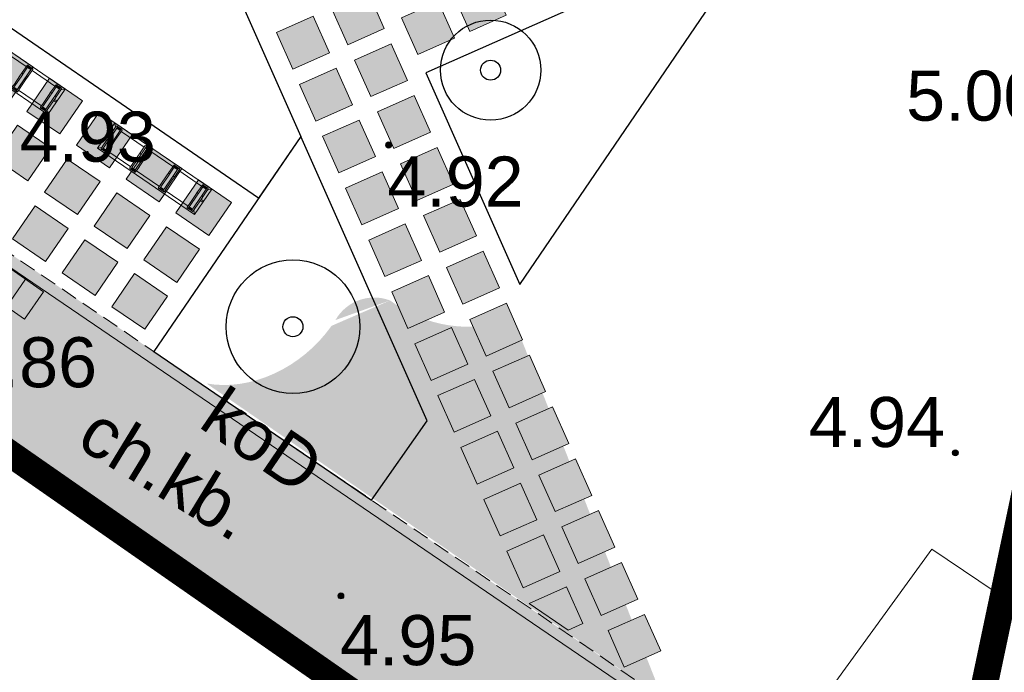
# Model space of a CAD drawing. Extents: x 5477758 to 5478333, y 5918235 to 5918502.
# Tile 53 of 130: x 5477927 to 5477942, y 5918360 to 5918370. Entities that reach past the tile are written whole.
import ezdxf
from ezdxf.enums import TextEntityAlignment as Align

# ---------------------------------------------------------------- set-up
doc = ezdxf.new("R2010")
doc.units = 0
doc.header["$LTSCALE"] = 0.25
doc.header["$PDSIZE"] = 0.75
doc.linetypes.add('budynki akt$0$DASHED', pattern=[19.05, 12.7, -6.35])
doc.linetypes.add('PRZER2-1', pattern=[3, 2, -1])
doc.layers.get('0').update_dxf_attribs({"linetype": 'CONTINUOUS', "lineweight": 13})
for name, color, linetype, lineweight in [('0_NASADZENIA NISKIE', 85, 'CONTINUOUS', 0), ('0_NAWIERZCHNIA UTWARDZONA_CHODNIK', 254, 'CONTINUOUS', 0), ('0_PROJEKTOWANE ZABAWKI', 7, 'CONTINUOUS', 0), ('A_GRANICA OPRACOWANIA', 7, 'CONTINUOUS', 0), ('GESBZO', 252, 'CONTINUOUS', 50), ('GSSKOD', 252, 'PRZER2-1', 18), ('GSSKOD_O', 252, 'PRZER2-1', 18), ('GULKPR', 252, 'CONTINUOUS', 18), ('GULKPR_O', 252, 'CONTINUOUS', 18), ('GULWPR', 252, 'CONTINUOUS', 18), ('GUPKKS', 252, 'CONTINUOUS', 18), ('GUPPRZ_O', 252, 'CONTINUOUS', 18), ('OT_Rzedna', 252, 'CONTINUOUS', 18), ('pomiar', 252, 'CONTINUOUS', 18), ('wysokosci', 252, 'CONTINUOUS', 18)]:
    doc.layers.add(name, color=color, linetype=linetype, lineweight=lineweight)
doc.layers.add('ZZ_PROJ-krzewy-pojedyczne', color=7, linetype='CONTINUOUS')
doc.layers.add('ZZ_PROJ-obrys-rabaty', color=7, linetype='CONTINUOUS')
doc.styles.add('GEO-INFO', font='arial.ttf')

# ---------------------------------------------------------------- blocks, each defined once
blk = doc.blocks.new('SUUS05')
at = {"color": 0}
blk.add_lwpolyline([(0.5, -0.25), (-0.5, -0.25), (-0.5, 0.25), (0.5, 0.25)], close=True, dxfattribs=at)
for points in [[(-0.175, -0.25), (-0.175, 0.25)], [(0.175, -0.25), (0.175, 0.25)]]:
    blk.add_lwpolyline(points, dxfattribs=at)
blk = doc.blocks.new('OTRN')
at = {"linetype": 'Continuous', "lineweight": 13}
blk.add_hatch(color=0, dxfattribs=at).paths.add_polyline_path([(0, -0.091, 1), (0, 0.091, 1)])
at = {"color": 0, "linetype": 'Continuous', "lineweight": 13}
blk.add_circle((0, 0), 0.0906, dxfattribs=at)
blk = doc.blocks.new('zw$76AF')
at = {"color": 0}
for p, q in [((-227.1, 43.6), (-226.7, 43.2)), ((-227.1, 43.6), (-227.1, -2.4)), ((-226.7, 43.2), (-227.1, 43.6)), ((-50.9, 43.6), (-227.1, 43.6)), ((-222.5, 39), (-226.7, 43.2)), ((-226.7, 43.2), (-222.5, 39)), ((-222.5, 39), (-222.2, 38.7)), ((-222.2, 38.7), (-222.5, 39)), ((-222.2, 40.6), (-222.2, 28)), ((-220, 40.6), (-220, 41.4)), ((-214, 41.4), (-220, 41.4)), ((-220, 28), (-220, 40.6)), ((-214, 39.8), (-220, 39.8)), ((-214, 38.6), (-220, 38.6)), ((-214, 41.4), (-214, 40.6)), ((-214, 40.6), (-214, 28)), ((-211.8, 28), (-211.8, 40.6)), ((-170.2, 38.6), (-211.8, 38.6)), ((-170.2, 40.6), (-170.2, 28)), ((-168, 40.6), (-168, 41.4)), ((-162, 41.4), (-168, 41.4)), ((-168, 28), (-168, 40.6)), ((-162, 39.8), (-168, 39.8)), ((-162, 38.6), (-168, 38.6)), ((-162, 41.4), (-162, 40.6)), ((-162, 40.6), (-162, 28)), ((-159.8, 28), (-159.8, 40.6)), ((-118.2, 38.6), (-159.8, 38.6)), ((-118.2, 40.6), (-118.2, 28)), ((-116, 40.6), (-116, 41.4)), ((-110, 41.4), (-116, 41.4)), ((-116, 28), (-116, 40.6)), ((-110, 39.8), (-116, 39.8)), ((-110, 38.6), (-116, 38.6)), ((-110, 41.4), (-110, 40.6)), ((-110, 40.6), (-110, 28)), ((-107.8, 28), (-107.8, 40.6)), ((-66.2, 38.6), (-107.8, 38.6)), ((-66.2, 40.6), (-66.2, 28)), ((-64, 40.6), (-64, 41.4)), ((-58, 41.4), (-64, 41.4)), ((-64, 28), (-64, 40.6)), ((-58, 39.8), (-64, 39.8)), ((-58, 38.6), (-64, 38.6)), ((-58, 41.4), (-58, 40.6)), ((-58, 40.6), (-58, 28)), ((-55.8, 28), (-55.8, 40.6)), ((-55.8, 38.7), (-55.5, 39)), ((-55.5, 39), (-55.8, 38.7)), ((-51.3, 43.2), (-55.5, 39)), ((-55.5, 39), (-51.3, 43.2)), ((-51.3, 43.2), (-50.9, 43.6)), ((-50.9, 43.6), (-51.3, 43.2)), ((-50.9, -2.4), (-50.9, 43.6)), ((-222.2, 28), (-222.2, 21.7)), ((-222.2, 6.9), (-222.2, 21.7)), ((-220, 21.7), (-220, 28)), ((-220, 6.9), (-220, 21.7)), ((-214, 28), (-214, 21.7)), ((-214, 6.9), (-214, 21.7)), ((-211.8, 21.7), (-211.8, 28)), ((-211.8, 6.9), (-211.8, 21.7)), ((-170.2, 28), (-170.2, 21.7)), ((-170.2, 6.9), (-170.2, 21.7)), ((-168, 21.7), (-168, 28)), ((-168, 6.9), (-168, 21.7)), ((-162, 28), (-162, 21.7)), ((-162, 6.9), (-162, 21.7)), ((-159.8, 21.7), (-159.8, 28)), ((-159.8, 6.9), (-159.8, 21.7)), ((-118.2, 28), (-118.2, 21.7)), ((-118.2, 6.9), (-118.2, 21.7)), ((-116, 21.7), (-116, 28)), ((-116, 6.9), (-116, 21.7)), ((-110, 28), (-110, 21.7)), ((-110, 6.9), (-110, 21.7)), ((-107.8, 21.7), (-107.8, 28)), ((-107.8, 6.9), (-107.8, 21.7)), ((-66.2, 28), (-66.2, 21.7)), ((-66.2, 6.9), (-66.2, 21.7)), ((-64, 21.7), (-64, 28)), ((-64, 6.9), (-64, 21.7)), ((-58, 28), (-58, 21.7)), ((-58, 6.9), (-58, 21.7)), ((-55.8, 21.7), (-55.8, 28)), ((-55.8, 6.9), (-55.8, 21.7)), ((-226.7, -2), (-222.5, 2.2)), ((-222.5, 2.2), (-226.7, -2)), ((-222.2, 2.5), (-222.5, 2.2)), ((-222.5, 2.2), (-222.2, 2.5)), ((-222.2, 6.9), (-222.2, 0.6)), ((-220, 0.6), (-220, 6.9)), ((-220, 2.6), (-214, 2.6)), ((-214, 1.4), (-220, 1.4)), ((-220, -0.2), (-220, 0.6)), ((-214, 6.9), (-214, 0.6)), ((-214, 0.6), (-214, -0.2)), ((-211.8, 0.6), (-211.8, 6.9)), ((-211.8, 2.6), (-170.2, 2.6)), ((-170.2, 6.9), (-170.2, 0.6)), ((-168, 0.6), (-168, 6.9)), ((-168, 2.6), (-162, 2.6)), ((-162, 1.4), (-168, 1.4)), ((-168, -0.2), (-168, 0.6)), ((-162, 6.9), (-162, 0.6)), ((-162, 0.6), (-162, -0.2)), ((-159.8, 0.6), (-159.8, 6.9)), ((-159.8, 2.6), (-118.2, 2.6)), ((-118.2, 6.9), (-118.2, 0.6)), ((-116, 0.6), (-116, 6.9)), ((-116, 2.6), (-110, 2.6)), ((-110, 1.4), (-116, 1.4)), ((-116, -0.2), (-116, 0.6)), ((-110, 6.9), (-110, 0.6)), ((-110, 0.6), (-110, -0.2)), ((-107.8, 0.6), (-107.8, 6.9)), ((-107.8, 2.6), (-66.2, 2.6)), ((-66.2, 6.9), (-66.2, 0.6)), ((-64, 0.6), (-64, 6.9)), ((-64, 2.6), (-58, 2.6)), ((-58, 1.4), (-64, 1.4)), ((-64, -0.2), (-64, 0.6)), ((-58, 6.9), (-58, 0.6)), ((-58, 0.6), (-58, -0.2)), ((-55.8, 0.6), (-55.8, 6.9)), ((-55.5, 2.2), (-55.8, 2.5)), ((-55.8, 2.5), (-55.5, 2.2)), ((-55.5, 2.2), (-51.3, -2)), ((-51.3, -2), (-55.5, 2.2)), ((-226.7, -2), (-227.1, -2.4)), ((-227.1, -2.4), (-226.7, -2)), ((-227.1, -2.4), (-50.9, -2.4)), ((-214, -0.2), (-220, -0.2)), ((-162, -0.2), (-168, -0.2)), ((-110, -0.2), (-116, -0.2)), ((-58, -0.2), (-64, -0.2)), ((-50.9, -2.4), (-51.3, -2)), ((-51.3, -2), (-50.9, -2.4))]:
    blk.add_line(p, q, dxfattribs=at)
for centre in [(-224.6, 20.6), (-53.4, 20.6)]:
    blk.add_circle(centre, 1.6, dxfattribs=at)
for centre, start, end in [((-221.1, 40.6), 0, 180), ((-212.9, 40.6), 0, 180), ((-169.1, 40.6), 0, 180), ((-160.9, 40.6), 0, 180), ((-117.1, 40.6), 0, 180), ((-108.9, 40.6), 0, 180), ((-65.1, 40.6), 0, 180), ((-56.9, 40.6), 0, 180), ((-221.1, 28), 180, 0), ((-212.9, 28), 180, 0), ((-169.1, 28), 180, 0), ((-160.9, 28), 180, 0), ((-117.1, 28), 180, 0), ((-108.9, 28), 180, 0), ((-65.1, 28), 180, 0), ((-56.9, 28), 180, 0), ((-221.1, 0.6), 180, 0), ((-212.9, 0.6), 180, 0), ((-169.1, 0.6), 180, 0), ((-160.9, 0.6), 180, 0), ((-117.1, 0.6), 180, 0), ((-108.9, 0.6), 180, 0), ((-65.1, 0.6), 180, 0), ((-56.9, 0.6), 180, 0)]:
    blk.add_arc(centre, 1.1, start, end, dxfattribs=at)

msp = doc.modelspace()

# ---------------------------------------------------------------- hatches: boundary and pattern name
at = {"lineweight": 0}
for points in [[(5477933.863, 5918370.527), (5477934.106, 5918369.979), (5477933.558, 5918369.735), (5477933.315, 5918370.284)], [(5477931.489, 5918370.084), (5477932.037, 5918370.327), (5477932.28, 5918369.779), (5477931.732, 5918369.536)], [(5477933.086, 5918370.182), (5477933.33, 5918369.634), (5477932.781, 5918369.39), (5477932.538, 5918369.939)], [(5477930.666, 5918369.719), (5477931.214, 5918369.962), (5477931.458, 5918369.414), (5477930.909, 5918369.17)], [(5477926.523, 5918369.541), (5477927.019, 5918369.203), (5477926.681, 5918368.707), (5477926.185, 5918369.045)], [(5477931.833, 5918369.307), (5477932.382, 5918369.551), (5477932.625, 5918369.002), (5477932.077, 5918368.759)], [(5477931.011, 5918368.942), (5477931.559, 5918369.185), (5477931.803, 5918368.637), (5477931.254, 5918368.393)], [(5477927.267, 5918369.034), (5477927.763, 5918368.696), (5477927.424, 5918368.2), (5477926.929, 5918368.538)], [(5477932.178, 5918368.53), (5477932.727, 5918368.774), (5477932.97, 5918368.225), (5477932.422, 5918367.982)], [(5477928.01, 5918368.526), (5477928.506, 5918368.188), (5477928.168, 5918367.693), (5477927.672, 5918368.031)], [(5477931.356, 5918368.165), (5477931.904, 5918368.408), (5477932.148, 5918367.86), (5477931.599, 5918367.617)], [(5477926.788, 5918368.332), (5477927.283, 5918367.993), (5477926.945, 5918367.498), (5477926.45, 5918367.836)], [(5477928.754, 5918368.019), (5477929.249, 5918367.681), (5477928.911, 5918367.185), (5477928.416, 5918367.524)], [(5477932.523, 5918367.753), (5477933.072, 5918367.997), (5477933.315, 5918367.448), (5477932.767, 5918367.205)], [(5477927.531, 5918367.824), (5477928.027, 5918367.486), (5477927.689, 5918366.991), (5477927.193, 5918367.329)], [(5477929.497, 5918367.512), (5477929.993, 5918367.174), (5477929.655, 5918366.678), (5477929.159, 5918367.016)], [(5477931.701, 5918367.388), (5477932.249, 5918367.632), (5477932.493, 5918367.083), (5477931.944, 5918366.84)], [(5477928.275, 5918367.317), (5477928.77, 5918366.979), (5477928.432, 5918366.483), (5477927.936, 5918366.821)], [(5477932.868, 5918366.976), (5477933.417, 5918367.22), (5477933.66, 5918366.672), (5477933.112, 5918366.428)], [(5477927.052, 5918367.122), (5477927.548, 5918366.784), (5477927.21, 5918366.288), (5477926.714, 5918366.627)], [(5477929.018, 5918366.81), (5477929.514, 5918366.472), (5477929.175, 5918365.976), (5477928.68, 5918366.314)], [(5477932.046, 5918366.611), (5477932.594, 5918366.855), (5477932.838, 5918366.306), (5477932.289, 5918366.063)], [(5477927.796, 5918366.615), (5477928.291, 5918366.277), (5477927.953, 5918365.781), (5477927.457, 5918366.119)], [(5477933.213, 5918366.2), (5477933.762, 5918366.443), (5477934.005, 5918365.895), (5477933.457, 5918365.651)], [(5477928.539, 5918366.108), (5477929.035, 5918365.769), (5477928.696, 5918365.274), (5477928.201, 5918365.612)], [(5477932.391, 5918365.834), (5477932.939, 5918366.078), (5477933.183, 5918365.529), (5477932.634, 5918365.286)], [(5477933.558, 5918365.423), (5477934.107, 5918365.666), (5477934.35, 5918365.118), (5477933.802, 5918364.874)], [(5477932.736, 5918365.057), (5477933.284, 5918365.301), (5477933.528, 5918364.753), (5477932.979, 5918364.509)], [(5477933.903, 5918364.646), (5477934.452, 5918364.889), (5477934.695, 5918364.341), (5477934.147, 5918364.097)], [(5477933.081, 5918364.281), (5477933.629, 5918364.524), (5477933.872, 5918363.976), (5477933.324, 5918363.732)], [(5477934.248, 5918363.869), (5477934.796, 5918364.112), (5477935.04, 5918363.564), (5477934.492, 5918363.321)], [(5477933.426, 5918363.504), (5477933.974, 5918363.747), (5477934.217, 5918363.199), (5477933.669, 5918362.955)], [(5477934.593, 5918363.092), (5477935.141, 5918363.336), (5477935.385, 5918362.787), (5477934.837, 5918362.544)], [(5477933.77, 5918362.727), (5477934.319, 5918362.97), (5477934.562, 5918362.422), (5477934.014, 5918362.179)], [(5477934.938, 5918362.315), (5477935.486, 5918362.559), (5477935.73, 5918362.01), (5477935.181, 5918361.767)], [(5477934.115, 5918361.95), (5477934.664, 5918362.194), (5477934.907, 5918361.645), (5477934.359, 5918361.402)], [(5477935.283, 5918361.538), (5477935.831, 5918361.782), (5477936.075, 5918361.234), (5477935.526, 5918360.99)], [(5477934.448, 5918361.168), (5477935.009, 5918361.417), (5477935.252, 5918360.868), (5477935.031, 5918360.77)], [(5477935.628, 5918360.762), (5477936.176, 5918361.005), (5477936.42, 5918360.457), (5477935.871, 5918360.213)]]:
    msp.add_hatch(color=254, dxfattribs=at).paths.add_polyline_path(points)
at = {"layer": '0_NASADZENIA NISKIE'}
h = msp.add_hatch(color=85, dxfattribs=at)
edge = h.paths.add_edge_path()
edge.add_line((5477929.484, 5918364.494), (5477936.343, 5918359.818))
edge = h.paths.add_edge_path()
edge.add_ellipse((5477930.231, 5918366.023), major_axis=(1.295, 1.195), ratio=0.802248, start_angle=205.8701, end_angle=288.3279)
edge.add_ellipse((5477932.128, 5918365.084), major_axis=(-0.666, 0), ratio=1, start_angle=249.1526, end_angle=330.4507, ccw=False)
edge.add_ellipse((5477933.54, 5918367.256), major_axis=(1.944, 0), ratio=1, start_angle=232.8341, end_angle=290.2115)
edge.add_line((5477934.212, 5918365.432), (5477936.446, 5918359.744))
at = {"layer": '0_NAWIERZCHNIA UTWARDZONA_CHODNIK', "transparency": 33554636}
msp.add_hatch(color=256, dxfattribs=at).paths.add_polyline_path([(5477913.305, 5918381.377), (5477913.587, 5918381.118), (5477914.71, 5918380.022), (5477915.305, 5918379.04), (5477915.475, 5918378.759), (5477916.459, 5918376.427), (5477917.761, 5918373.34), (5477918.755, 5918371.916), (5477919.712, 5918371.162), (5477919.923, 5918371.018), (5477937.351, 5918359.126), (5477940.619, 5918356.896), (5477939.869, 5918356.504), (5477938.795, 5918354.966), (5477916.444, 5918370.588), (5477916.433, 5918371.286), (5477914.46, 5918376.682), (5477914.426, 5918376.774), (5477913.752, 5918378.047), (5477912.428, 5918379.542), (5477911.642, 5918380.121)])

# ---------------------------------------------------------------- linework, layer by layer
for points in [[(5477933.863, 5918370.527), (5477934.106, 5918369.979), (5477933.558, 5918369.735), (5477933.315, 5918370.284), (5477933.863, 5918370.527)], [(5477931.489, 5918370.084), (5477932.037, 5918370.327), (5477932.28, 5918369.779), (5477931.732, 5918369.536), (5477931.489, 5918370.084)], [(5477933.086, 5918370.182), (5477933.33, 5918369.634), (5477932.781, 5918369.39), (5477932.538, 5918369.939), (5477933.086, 5918370.182)], [(5477930.666, 5918369.719), (5477931.214, 5918369.962), (5477931.458, 5918369.414), (5477930.909, 5918369.17), (5477930.666, 5918369.719)], [(5477926.523, 5918369.541), (5477927.019, 5918369.203), (5477926.681, 5918368.707), (5477926.185, 5918369.045), (5477926.523, 5918369.541)], [(5477931.833, 5918369.307), (5477932.382, 5918369.551), (5477932.625, 5918369.002), (5477932.077, 5918368.759), (5477931.833, 5918369.307)], [(5477931.011, 5918368.942), (5477931.559, 5918369.185), (5477931.803, 5918368.637), (5477931.254, 5918368.393), (5477931.011, 5918368.942)], [(5477927.267, 5918369.034), (5477927.763, 5918368.696), (5477927.424, 5918368.2), (5477926.929, 5918368.538), (5477927.267, 5918369.034)], [(5477932.178, 5918368.53), (5477932.727, 5918368.774), (5477932.97, 5918368.225), (5477932.422, 5918367.982), (5477932.178, 5918368.53)], [(5477928.01, 5918368.526), (5477928.506, 5918368.188), (5477928.168, 5918367.693), (5477927.672, 5918368.031), (5477928.01, 5918368.526)], [(5477931.356, 5918368.165), (5477931.904, 5918368.408), (5477932.148, 5918367.86), (5477931.599, 5918367.617), (5477931.356, 5918368.165)], [(5477926.788, 5918368.332), (5477927.283, 5918367.993), (5477926.945, 5918367.498), (5477926.45, 5918367.836), (5477926.788, 5918368.332)], [(5477928.754, 5918368.019), (5477929.249, 5918367.681), (5477928.911, 5918367.185), (5477928.416, 5918367.524), (5477928.754, 5918368.019)], [(5477932.523, 5918367.753), (5477933.072, 5918367.997), (5477933.315, 5918367.448), (5477932.767, 5918367.205), (5477932.523, 5918367.753)], [(5477927.531, 5918367.824), (5477928.027, 5918367.486), (5477927.689, 5918366.991), (5477927.193, 5918367.329), (5477927.531, 5918367.824)], [(5477929.497, 5918367.512), (5477929.993, 5918367.174), (5477929.655, 5918366.678), (5477929.159, 5918367.016), (5477929.497, 5918367.512)], [(5477931.701, 5918367.388), (5477932.249, 5918367.632), (5477932.493, 5918367.083), (5477931.944, 5918366.84), (5477931.701, 5918367.388)], [(5477928.275, 5918367.317), (5477928.77, 5918366.979), (5477928.432, 5918366.483), (5477927.936, 5918366.821), (5477928.275, 5918367.317)], [(5477932.868, 5918366.976), (5477933.417, 5918367.22), (5477933.66, 5918366.672), (5477933.112, 5918366.428), (5477932.868, 5918366.976)], [(5477927.052, 5918367.122), (5477927.548, 5918366.784), (5477927.21, 5918366.288), (5477926.714, 5918366.627), (5477927.052, 5918367.122)], [(5477929.018, 5918366.81), (5477929.514, 5918366.472), (5477929.175, 5918365.976), (5477928.68, 5918366.314), (5477929.018, 5918366.81)], [(5477932.046, 5918366.611), (5477932.594, 5918366.855), (5477932.838, 5918366.306), (5477932.289, 5918366.063), (5477932.046, 5918366.611)], [(5477927.796, 5918366.615), (5477928.291, 5918366.277), (5477927.953, 5918365.781), (5477927.457, 5918366.119), (5477927.796, 5918366.615)], [(5477933.213, 5918366.2), (5477933.762, 5918366.443), (5477934.005, 5918365.895), (5477933.457, 5918365.651), (5477933.213, 5918366.2)], [(5477928.539, 5918366.108), (5477929.035, 5918365.769), (5477928.696, 5918365.274), (5477928.201, 5918365.612), (5477928.539, 5918366.108)], [(5477932.391, 5918365.834), (5477932.939, 5918366.078), (5477933.183, 5918365.529), (5477932.634, 5918365.286), (5477932.391, 5918365.834)], [(5477933.558, 5918365.423), (5477934.107, 5918365.666), (5477934.35, 5918365.118), (5477933.802, 5918364.874), (5477933.558, 5918365.423)], [(5477932.736, 5918365.057), (5477933.284, 5918365.301), (5477933.528, 5918364.753), (5477932.979, 5918364.509), (5477932.736, 5918365.057)], [(5477933.903, 5918364.646), (5477934.452, 5918364.889), (5477934.695, 5918364.341), (5477934.147, 5918364.097), (5477933.903, 5918364.646)], [(5477933.081, 5918364.281), (5477933.629, 5918364.524), (5477933.872, 5918363.976), (5477933.324, 5918363.732), (5477933.081, 5918364.281)], [(5477934.248, 5918363.869), (5477934.796, 5918364.112), (5477935.04, 5918363.564), (5477934.492, 5918363.321), (5477934.248, 5918363.869)], [(5477933.426, 5918363.504), (5477933.974, 5918363.747), (5477934.217, 5918363.199), (5477933.669, 5918362.955), (5477933.426, 5918363.504)], [(5477934.593, 5918363.092), (5477935.141, 5918363.336), (5477935.385, 5918362.787), (5477934.837, 5918362.544), (5477934.593, 5918363.092)], [(5477933.77, 5918362.727), (5477934.319, 5918362.97), (5477934.562, 5918362.422), (5477934.014, 5918362.179), (5477933.77, 5918362.727)], [(5477934.938, 5918362.315), (5477935.486, 5918362.559), (5477935.73, 5918362.01), (5477935.181, 5918361.767), (5477934.938, 5918362.315)], [(5477934.115, 5918361.95), (5477934.664, 5918362.194), (5477934.907, 5918361.645), (5477934.359, 5918361.402), (5477934.115, 5918361.95)], [(5477935.283, 5918361.538), (5477935.831, 5918361.782), (5477936.075, 5918361.234), (5477935.526, 5918360.99), (5477935.283, 5918361.538)], [(5477934.448, 5918361.168), (5477935.009, 5918361.417), (5477935.252, 5918360.868), (5477935.031, 5918360.77), (5477934.448, 5918361.168)], [(5477935.628, 5918360.762), (5477936.176, 5918361.005), (5477936.42, 5918360.457), (5477935.871, 5918360.213), (5477935.628, 5918360.762)]]:
    msp.add_lwpolyline(points)
at = {"layer": 'A_GRANICA OPRACOWANIA', "color": 1, "linetype": 'budynki akt$0$DASHED', "ltscale": 0.1, "const_width": 0.4}
msp.add_lwpolyline([(5477939.869, 5918356.504), (5477940.619, 5918356.896), (5477942.101, 5918363.93), (5477943.898, 5918372.463), (5477938.811, 5918375.814), (5477939.356, 5918376.864), (5477927.622, 5918384.214), (5477926.949, 5918383.275), (5477923.735, 5918385.254), (5477924.621, 5918386.867), (5477922.565, 5918387.972), (5477915.954, 5918383.377), (5477911.642, 5918380.121), (5477912.501, 5918379.46), (5477913.835, 5918377.89), (5477914.426, 5918376.774), (5477916.433, 5918371.286), (5477916.349, 5918370.613), (5477938.795, 5918354.966), (5477939.869, 5918356.504)], dxfattribs=at)
at = {"layer": 'GESBZO', "linetype": 'Continuous', "lineweight": 50}
msp.add_lwpolyline([(5477912.816, 5918360.152), (5477918.892, 5918368.876), (5477953.955, 5918344.371)], dxfattribs=at)
at = {"layer": 'GSSKOD', "linetype": 'PRZER2-1', "lineweight": 18}
msp.add_lwpolyline([(5477913.201, 5918381.474), (5477922.112, 5918387.635), (5477923.78, 5918386.612), (5477923.191, 5918385.588), (5477926.949, 5918383.275), (5477927.622, 5918384.214), (5477939.356, 5918376.864), (5477938.811, 5918375.814), (5477943.898, 5918372.463), (5477940.619, 5918356.896), (5477940.619, 5918356.896)], dxfattribs=at)
at = {"layer": 'GSSKOD', "linetype": 'PRZER2-1', "lineweight": 18, "ltscale": 0.5}
for points in [[(5477919.712, 5918371.162), (5477940.619, 5918356.896), (5477940.505, 5918356.73), (5477940.956, 5918356.429), (5477953.729, 5918347.096), (5477954.44, 5918347.914), (5477955.591, 5918347.853), (5477957.953, 5918351.321), (5477957.936, 5918351.88), (5477956.696, 5918352.617), (5477959.044, 5918356.623), (5477959.921, 5918356.195), (5477958.394, 5918353.802), (5477959.543, 5918353.087)], [(5477953.955, 5918344.371), (5477918.892, 5918368.876), (5477912.816, 5918360.152), (5477909.863, 5918355.582), (5477916.678, 5918350.56), (5477917.405, 5918351.474), (5477927.496, 5918344.442), (5477926.88, 5918343.51), (5477932.252, 5918339.779), (5477929.362, 5918324.071), (5477935.927, 5918319.225), (5477938.124, 5918320.534), (5477940.031, 5918323.232), (5477938.216, 5918324.426), (5477940.878, 5918328.21), (5477941.747, 5918327.531), (5477940.015, 5918324.991), (5477941.068, 5918324.27)]]:
    msp.add_lwpolyline(points, dxfattribs=at)
at = {"layer": 'GULKPR', "linetype": 'Continuous', "lineweight": 18}
msp.add_lwpolyline([(5477947.198, 5918352.15), (5477940.709, 5918356.642), (5477920.222, 5918370.601)], dxfattribs=at)
at = {"layer": 'GULWPR', "linetype": 'Continuous', "lineweight": 18}
msp.add_lwpolyline([(5477957.77, 5918350.321), (5477940.475, 5918361.981), (5477936.533, 5918356.547)], dxfattribs=at)
at = {"layer": 'OT_Rzedna', "color": 7}
for p in [(5477932.344, 5918368.034), (5477940.827, 5918363.424)]:
    msp.add_point(p, dxfattribs=at)
at = {"layer": 'ZZ_PROJ-krzewy-pojedyczne'}
for centre, radius in [((5477933.871, 5918369.155), 0.75), ((5477933.871, 5918369.155), 0.15), ((5477930.912, 5918365.313), 1), ((5477930.912, 5918365.313), 0.15)]:
    msp.add_circle(centre, radius, dxfattribs=at)
at = {"layer": 'ZZ_PROJ-obrys-rabaty'}
msp.add_lwpolyline([(5477930.399, 5918367.237), (5477925.949, 5918370.296), (5477926.737, 5918371.451), (5477927.002, 5918371.832, 0.198048), (5477929.328, 5918371.994), (5477931.029, 5918368.161)], format="xyb", close=True, dxfattribs=at)
for points in [[(5477937.164, 5918370.132), (5477936.322, 5918370.634), (5477932.903, 5918369.116), (5477934.31, 5918365.947), (5477937.164, 5918370.132)], [(5477931.029, 5918368.161), (5477928.831, 5918364.94), (5477932.088, 5918362.717), (5477932.919, 5918363.905), (5477931.029, 5918368.161)]]:
    msp.add_lwpolyline(points, dxfattribs=at)

# ---------------------------------------------------------------- block references
at = {"layer": '0_PROJEKTOWANE ZABAWKI', "xscale": 0.01, "yscale": 0.01, "zscale": 0.01, "rotation": 325.6914742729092}
for p in [(5477927.68, 5918368.224), (5477929.875, 5918366.726)]:
    msp.add_blockref('zw$76AF', p, dxfattribs=at)
at = {"layer": 'GUPKKS', "lineweight": 18, "rotation": 325.1378026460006}
msp.add_blockref('SUUS05', (5477926.625, 5918365.918), dxfattribs=at)
at = {"layer": 'OT_Rzedna', "color": 7, "linetype": 'Continuous', "xscale": 0.5, "yscale": 0.5, "zscale": 0.5}
for p in [(5477932.344, 5918368.034), (5477940.827, 5918363.424), (5477931.631, 5918361.282)]:
    msp.add_blockref('OTRN', p, dxfattribs=at)

# ---------------------------------------------------------------- texts
at = {"layer": 'GSSKOD_O', "linetype": 'Continuous', "lineweight": 0, "style": 'GEO-INFO'}
msp.add_text('ch.kb.', height=0.75, rotation=328.6198, dxfattribs=at).set_placement((5477929.041, 5918363.137), align=Align.MIDDLE)
at = {"layer": 'GULKPR_O', "linetype": 'Continuous', "lineweight": 0, "style": 'GEO-INFO'}
msp.add_text('koD', height=0.75, rotation=325.7328, dxfattribs=at).set_placement((5477930.466, 5918363.622), align=Align.MIDDLE)
at = {"layer": 'GUPPRZ_O', "linetype": 'Continuous', "lineweight": 0, "style": 'GEO-INFO'}
msp.add_text('4.86', height=0.75, dxfattribs=at).set_placement((5477925.941, 5918364.781), align=Align.MIDDLE_LEFT)
at = {"layer": 'pomiar', "color": 7, "style": 'GEO-INFO'}
msp.add_text('4.94', height=0.75, dxfattribs=at).set_placement((5477938.634, 5918364.261), align=Align.TOP_LEFT)
at = {"layer": 'wysokosci', "style": 'GEO-INFO'}
for s, p in [('5.00', (5477940.091, 5918369.148)), ('4.93', (5477926.821, 5918368.534)), ('4.92', (5477932.326, 5918367.862)), ('4.95', (5477931.618, 5918360.994))]:
    msp.add_text(s, height=0.75, dxfattribs=at).set_placement(p, align=Align.TOP_LEFT)
at = {"layer": 'wysokosci', "color": 7, "style": 'GEO-INFO'}
for s, p in [('5.00', (5477940.091, 5918369.148)), ('4.93', (5477926.821, 5918368.534)), ('4.92', (5477932.326, 5918367.862)), ('4.95', (5477931.618, 5918360.994))]:
    msp.add_text(s, height=0.75, dxfattribs=at).set_placement(p, align=Align.TOP_LEFT)

doc.saveas('drawing.dxf')
